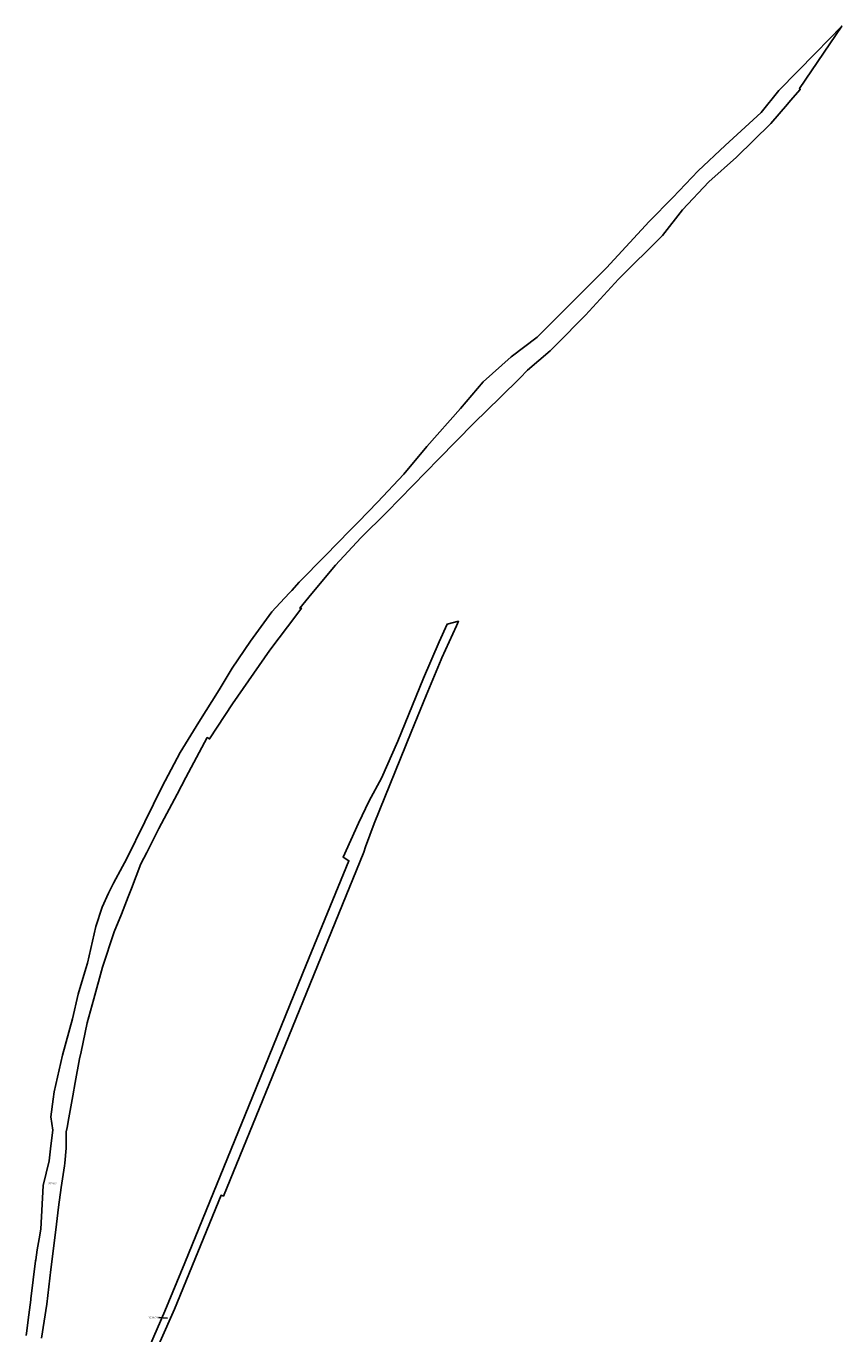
# Model space of a CAD drawing. Header units: metres. Extents: x 32397213 to 32398908, y 5500100 to 5502306.
# Tile 38 of 38: x 32398251 to 32398908, y 5501253 to 5502306. Entities that reach past the tile are written whole.
import ezdxf

# ---------------------------------------------------------------- set-up
doc = ezdxf.new("R2010")
doc.units = ezdxf.units.M
doc.linetypes.add('1', pattern=[0])
doc.layers.add('AX_Flurstueck', color=7, linetype='1', lineweight=18)
doc.styles.add('0', font='calibri.ttf')

msp = doc.modelspace()

# ---------------------------------------------------------------- linework, layer by layer
at = {"layer": 'AX_Flurstueck', "color": 7, "linetype": '1', "lineweight": 25, "ltscale": 0.5}
for points in [[(32398263.1, 5501249, 0), (32398267.4, 5501276.4, 0), (32398270.7, 5501304.4, 0), (32398274.6, 5501336.3, 0), (32398276.9, 5501354.6, 0), (32398278.9, 5501370.5, 0), (32398281.6, 5501387.9, 0), (32398281.9, 5501390, 0), (32398282.9, 5501402, 0), (32398283, 5501403, 0), (32398283, 5501415.2, 0), (32398283.7, 5501418.8, 0), (32398285, 5501426.4, 0), (32398288.3, 5501444.2, 0), (32398290.3, 5501455, 0), (32398293.8, 5501473.9, 0), (32398295, 5501479.5, 0), (32398299.9, 5501503.1, 0), (32398303.9, 5501517.5, 0), (32398305.2, 5501522.4, 0), (32398312.3, 5501547.7, 0), (32398321.6, 5501576.2, 0), (32398327.6, 5501590.4, 0), (32398333, 5501604.3, 0), (32398335.6, 5501611.1, 0), (32398343.2, 5501631, 0), (32398347.8, 5501640.1, 0), (32398352.9, 5501650.4, 0), (32398357, 5501658.5, 0), (32398357.6, 5501659.5, 0), (32398372.3, 5501687.1, 0), (32398379.2, 5501700.4, 0), (32398396.6, 5501732.7, 0), (32398398.4, 5501731.6, 0), (32398417, 5501759.9, 0), (32398447, 5501803, 0), (32398468.8, 5501831.9, 0), (32398472.4, 5501836.9, 0), (32398471.1, 5501836.9, 0), (32398480.8, 5501848.6, 0), (32398499.9, 5501871.5, 0), (32398520.2, 5501893.6, 0), (32398541.3, 5501914.3, 0), (32398583, 5501957.1, 0), (32398611.2, 5501985.8, 0), (32398632.8, 5502006.8, 0), (32398648.2, 5502022.2, 0), (32398654.6, 5502028.6, 0), (32398672.8, 5502044.2, 0), (32398677.5, 5502048.9, 0), (32398701.1, 5502072.7, 0), (32398727.7, 5502101.9, 0), (32398763.2, 5502136.9, 0), (32398779.4, 5502157.6, 0), (32398800.6, 5502180.2, 0), (32398822.9, 5502200.1, 0), (32398850.5, 5502227.1, 0), (32398863.9, 5502242.8, 0), (32398866.3, 5502245.6, 0), (32398874.1, 5502254.6, 0), (32398873.6, 5502255.3, 0), (32398907.6, 5502305.6, 0), (32398886.8, 5502284, 0), (32398856.8, 5502253.7, 0), (32398842.8, 5502236, 0), (32398813.7, 5502209.4, 0), (32398792, 5502189.1, 0), (32398771.6, 5502167.7, 0), (32398752.6, 5502148.3, 0), (32398718, 5502111, 0), (32398690.4, 5502083.4, 0), (32398662.2, 5502055.2, 0), (32398641.3, 5502039.2, 0), (32398618.7, 5502019.1, 0), (32398600.4, 5501997.7, 0), (32398573.4, 5501967.2, 0), (32398554.9, 5501944.8, 0), (32398533.6, 5501922.2, 0), (32398518.4, 5501906.4, 0), (32398511.8, 5501899.6, 0), (32398491.6, 5501879, 0), (32398470.7, 5501857.7, 0), (32398464.6, 5501851.1, 0), (32398462.8, 5501849.2, 0), (32398455.3, 5501841.1, 0), (32398448.7, 5501834, 0), (32398431.4, 5501810.3, 0), (32398416.7, 5501788.6, 0), (32398406.1, 5501771, 0), (32398389.7, 5501745, 0), (32398374.8, 5501720.6, 0), (32398360.3, 5501693.4, 0), (32398346.4, 5501664.8, 0), (32398331.6, 5501634.8, 0), (32398328.4, 5501628.9, 0), (32398321.2, 5501615.4, 0), (32398319.2, 5501611.7, 0), (32398317, 5501607.5, 0), (32398312, 5501596, 0), (32398306.9, 5501580.6, 0), (32398300.2, 5501551.1, 0), (32398298.8, 5501546.6, 0), (32398292.5, 5501526.1, 0), (32398288, 5501506.3, 0), (32398279.9, 5501476.8, 0), (32398273.4, 5501447.4, 0), (32398272.6, 5501441.5, 0), (32398270.6, 5501427.3, 0), (32398272.3, 5501416.6, 0), (32398270.6, 5501403.9, 0), (32398269.2, 5501391.8, 0), (32398264.4, 5501372.1, 0), (32398262.5, 5501336.9, 0), (32398261.3, 5501329.1, 0), (32398259.7, 5501320.1, 0), (32398258.4, 5501312.1, 0), (32398258.3, 5501311.4, 0), (32398254.6, 5501280.8, 0), (32398254.5, 5501280, 0), (32398252.9, 5501267.9, 0), (32398250.9, 5501253, 0), (32398250.7, 5501251.2, 0)], [(32398348.3, 5501222.8, 0), (32398370.1, 5501272.4, 0), (32398407.7, 5501364.1, 0), (32398409.6, 5501363.4, 0), (32398462.2, 5501492.2, 0), (32398522.7, 5501640.5, 0), (32398524, 5501644.7, 0), (32398530.9, 5501663.6, 0), (32398560.9, 5501737.1, 0), (32398572.9, 5501766.6, 0), (32398584.9, 5501795.5, 0), (32398585.6, 5501796.9, 0), (32398597.2, 5501822.7, 0), (32398598.9, 5501826.3, 0), (32398589.9, 5501824.1, 0), (32398583.3, 5501809.7, 0), (32398570.8, 5501780.4, 0), (32398550, 5501729.7, 0), (32398537, 5501700.1, 0), (32398527.1, 5501681.8, 0), (32398518.4, 5501663.7, 0), (32398506, 5501636.3, 0), (32398510.7, 5501633.5, 0), (32398476.3, 5501549.6, 0), (32398433, 5501443.4, 0), (32398378.4, 5501309.8, 0), (32398362.5, 5501270.9, 0), (32398343.8, 5501228, 0)], [(32398364.5, 5501265.2, 0), (32398357.6, 5501265.7, 0)]]:
    msp.add_polyline3d(points, dxfattribs=at)

# ---------------------------------------------------------------- texts
at = {"layer": 'AX_Flurstueck', "color": 7, "char_height": 1.5, "attachment_point": 2, "style": '0'}
for s, insert in [('2558/2', (32398271.7, 5501374.3)), ('3331/250', (32398353.7, 5501266.4))]:
    msp.add_mtext(s, dxfattribs=dict(at, insert=insert))

doc.saveas('drawing.dxf')
